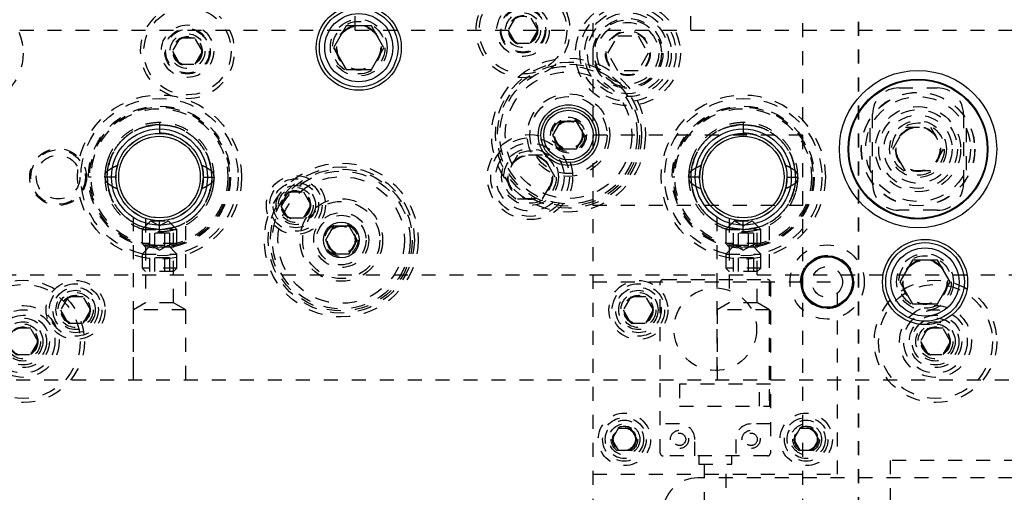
# Model space of a CAD drawing. Header units: inches. Extents: x 1772 to 2706, y -534 to -52.
# Tile 219 of 256: x 1877.28 to 1884.32, y -382.4 to -379.03. Entities that reach past the tile are written whole.
import ezdxf

# ---------------------------------------------------------------- set-up
doc = ezdxf.new("R2010")
doc.units = ezdxf.units.IN
doc.header["$LTSCALE"] = 0.5
doc.header["$MEASUREMENT"] = 0
doc.linetypes.add('HIDDEN', pattern=[0.225, 0.15, -0.075])
doc.linetypes.add('PHANTOM', pattern=[0.25, 0.125, -0.025, 0.025, -0.025, 0.025, -0.025])
doc.layers.add('SID-M-H', color=4, linetype='HIDDEN')
doc.layers.add('SID-M-S', color=105, linetype='Continuous')

msp = doc.modelspace()

# ---------------------------------------------------------------- linework, layer by layer
at = {"color": 7, "linetype": 'PHANTOM', "lineweight": 35}
msp.add_line((1883.27841, -366.04018), (1883.27841, -389.91886), dxfattribs=at)
at = {"layer": 'SID-M-H'}
for p, q in [((1882.87841, -387.35102), (1882.87841, -368.35102)), ((1881.37841, -375.85102), (1881.37841, -387.35102)), ((1879.67841, -379.10102), (1879.67841, -378.92702)), ((1882.07841, -379.10102), (1882.07841, -378.92702)), ((1880.82428, -379.00727), (1880.77015, -379.10102)), ((1880.98666, -379.10102), (1880.93253, -379.00727)), ((1874.87841, -379.10102), (1918.07841, -379.10102)), ((1880.77015, -379.10102), (1880.82428, -379.19477)), ((1880.93253, -379.19477), (1880.98666, -379.10102)), ((1881.48407, -379.26602), (1881.55624, -379.14102)), ((1881.55624, -379.14102), (1881.70058, -379.14102)), ((1881.70058, -379.14102), (1881.77274, -379.26602)), ((1878.42428, -379.15727), (1878.37015, -379.25102)), ((1878.53253, -379.15727), (1878.42428, -379.15727)), ((1878.58666, -379.25102), (1878.53253, -379.15727)), ((1880.82428, -379.19477), (1880.93253, -379.19477)), ((1878.37015, -379.25102), (1878.42428, -379.34477)), ((1878.53253, -379.34477), (1878.58666, -379.25102)), ((1881.55624, -379.39102), (1881.48407, -379.26602)), ((1881.77274, -379.26602), (1881.70058, -379.39102)), ((1878.42428, -379.34477), (1878.53253, -379.34477)), ((1881.70058, -379.39102), (1881.55624, -379.39102)), ((1883.56591, -379.51352), (1883.84091, -379.51352)), ((1883.37841, -380.20102), (1883.37841, -379.70102)), ((1884.02841, -379.70102), (1884.02841, -380.20102)), ((1878.27841, -379.76037), (1878.27841, -379.83837)), ((1882.45341, -379.76037), (1882.45341, -379.83837)), ((1883.35966, -379.80115), (1883.35966, -380.10089)), ((1883.52327, -379.95102), (1883.61334, -379.79502)), ((1883.61334, -379.79502), (1883.79347, -379.79502)), ((1883.79347, -379.79502), (1883.88354, -379.95102)), ((1884.04716, -379.80115), (1884.04716, -380.10089)), ((1882.87841, -379.85102), (1881.37841, -379.85102)), ((1878.02806, -379.96374), (1878.02806, -379.96374)), ((1882.20306, -379.96374), (1882.20306, -379.96374)), ((1883.61334, -380.10702), (1883.52327, -379.95102)), ((1883.88354, -379.95102), (1883.79347, -380.10702)), ((1880.83834, -379.99502), (1880.74827, -380.15102)), ((1881.01847, -379.99502), (1880.83834, -379.99502)), ((1881.10854, -380.15102), (1881.01847, -379.99502)), ((1877.96674, -380.11713), (1877.96502, -380.15937)), ((1877.97914, -380.05763), (1877.96674, -380.11713)), ((1882.14174, -380.11713), (1882.14002, -380.15937)), ((1882.15395, -380.05826), (1882.14174, -380.11713)), ((1883.79347, -380.10702), (1883.61334, -380.10702)), ((1877.78921, -380.15102), (1877.77021, -380.15102)), ((1877.96587, -380.15103), (1877.90345, -380.15103)), ((1878.58458, -380.21841), (1878.59191, -380.15102)), ((1878.59095, -380.15102), (1878.65337, -380.15101)), ((1878.59191, -380.15102), (1878.59141, -380.13343)), ((1878.78661, -380.15102), (1878.78661, -380.15102)), ((1878.84091, -380.15102), (1878.84091, -380.15102)), ((1880.74827, -380.15102), (1880.83834, -380.30702)), ((1881.01847, -380.30702), (1881.10854, -380.15102)), ((1881.96421, -380.15102), (1881.94521, -380.15102)), ((1882.14087, -380.15103), (1882.07845, -380.15103)), ((1882.75958, -380.21841), (1882.76691, -380.15102)), ((1882.76595, -380.15102), (1882.82837, -380.15101)), ((1882.76691, -380.15102), (1882.76641, -380.13343)), ((1882.96161, -380.15102), (1882.96161, -380.15102)), ((1883.01591, -380.15102), (1883.01591, -380.15102)), ((1878.57554, -380.251), (1878.58458, -380.21841)), ((1879.14515, -380.35102), (1879.19928, -380.25727)), ((1879.19928, -380.25727), (1879.30753, -380.25727)), ((1879.30753, -380.25727), (1879.36166, -380.35102)), ((1882.75054, -380.251), (1882.75958, -380.21841)), ((1880.83834, -380.30702), (1881.01847, -380.30702)), ((1879.19928, -380.44477), (1879.14515, -380.35102)), ((1879.36166, -380.35102), (1879.30753, -380.44477)), ((1881.37841, -380.35102), (1882.87841, -380.35102)), ((1883.84091, -380.38852), (1883.56591, -380.38852)), ((1878.09041, -380.43881), (1878.09041, -381.60102)), ((1878.21591, -380.46352), (1878.15341, -380.52602)), ((1878.17791, -380.44721), (1878.17791, -381.05079)), ((1878.21591, -380.46352), (1878.34091, -380.46352)), ((1878.21591, -380.46352), (1878.27841, -380.49961)), ((1878.22401, -380.45977), (1878.22769, -380.46039)), ((1878.22769, -380.46039), (1878.29111, -380.46426)), ((1878.27841, -380.49961), (1878.34091, -380.46352)), ((1878.27841, -380.54167), (1878.27841, -380.46367)), ((1878.40341, -380.52602), (1878.34091, -380.46352)), ((1878.37891, -381.05079), (1878.37891, -380.4473)), ((1878.46641, -381.60102), (1878.46641, -380.43881)), ((1879.30753, -380.44477), (1879.19928, -380.44477)), ((1882.26541, -380.43881), (1882.26541, -381.60102)), ((1882.39091, -380.46352), (1882.32841, -380.52602)), ((1882.35291, -380.44721), (1882.35291, -381.05079)), ((1882.39091, -380.46352), (1882.51591, -380.46352)), ((1882.39091, -380.46352), (1882.45341, -380.49961)), ((1882.39901, -380.45977), (1882.40269, -380.46039)), ((1882.40269, -380.46039), (1882.46611, -380.46426)), ((1882.45341, -380.49961), (1882.51591, -380.46352)), ((1882.45341, -380.54167), (1882.45341, -380.46367)), ((1882.57841, -380.52602), (1882.51591, -380.46352)), ((1882.55391, -381.05079), (1882.55391, -380.4473)), ((1882.64141, -381.60102), (1882.64141, -380.43881)), ((1878.15341, -380.52602), (1878.40341, -380.52602)), ((1878.15341, -380.52602), (1878.15341, -380.62652)), ((1878.40341, -380.62652), (1878.40341, -380.52602)), ((1882.32841, -380.52602), (1882.57841, -380.52602)), ((1882.32841, -380.52602), (1882.32841, -380.62652)), ((1882.57841, -380.62652), (1882.57841, -380.52602)), ((1878.35058, -380.5526), (1878.20624, -380.5526)), ((1878.20624, -380.5526), (1878.20624, -380.65102)), ((1878.24232, -380.5526), (1878.24232, -380.65102)), ((1878.31449, -380.5526), (1878.31449, -380.65102)), ((1878.35058, -380.5526), (1878.35058, -380.65102)), ((1882.52558, -380.5526), (1882.38124, -380.5526)), ((1882.38124, -380.5526), (1882.38124, -380.65102)), ((1882.41732, -380.5526), (1882.41732, -380.65102)), ((1882.48949, -380.5526), (1882.48949, -380.65102)), ((1882.52558, -380.5526), (1882.52558, -380.65102)), ((1878.40341, -380.62652), (1878.15341, -380.62652)), ((1878.15341, -380.62652), (1878.17791, -380.65102)), ((1878.21591, -380.63852), (1878.15341, -380.70102)), ((1878.37891, -380.65102), (1878.17791, -380.65102)), ((1878.21591, -380.63852), (1878.34091, -380.63852)), ((1878.21591, -380.63852), (1878.27841, -380.67461)), ((1878.27841, -380.67461), (1878.34091, -380.63852)), ((1878.40341, -380.70102), (1878.34091, -380.63852)), ((1878.37891, -380.65102), (1878.40341, -380.62652)), ((1882.57841, -380.62652), (1882.32841, -380.62652)), ((1882.32841, -380.62652), (1882.35291, -380.65102)), ((1882.39091, -380.63852), (1882.32841, -380.70102)), ((1882.55391, -380.65102), (1882.35291, -380.65102)), ((1882.39091, -380.63852), (1882.51591, -380.63852)), ((1882.39091, -380.63852), (1882.45341, -380.67461)), ((1882.45341, -380.67461), (1882.51591, -380.63852)), ((1882.57841, -380.70102), (1882.51591, -380.63852)), ((1882.55391, -380.65102), (1882.57841, -380.62652)), ((1878.15341, -380.70102), (1878.40341, -380.70102)), ((1878.15341, -380.70102), (1878.15341, -380.80152)), ((1878.35058, -380.7276), (1878.20624, -380.7276)), ((1878.20624, -380.7276), (1878.20624, -380.82602)), ((1878.24232, -380.7276), (1878.24232, -380.82602)), ((1878.31449, -380.7276), (1878.31449, -380.82602)), ((1878.35058, -380.7276), (1878.35058, -380.82602)), ((1878.40341, -380.80152), (1878.40341, -380.70102)), ((1882.32841, -380.70102), (1882.57841, -380.70102)), ((1882.32841, -380.70102), (1882.32841, -380.80152)), ((1882.52558, -380.7276), (1882.38124, -380.7276)), ((1882.38124, -380.7276), (1882.38124, -380.82602)), ((1882.41732, -380.7276), (1882.41732, -380.82602)), ((1882.48949, -380.7276), (1882.48949, -380.82602)), ((1882.52558, -380.7276), (1882.52558, -380.82602)), ((1882.57841, -380.80152), (1882.57841, -380.70102)), ((1878.40341, -380.80152), (1878.15341, -380.80152)), ((1878.15341, -380.80152), (1878.17791, -380.82602)), ((1878.37891, -380.82602), (1878.17791, -380.82602)), ((1878.37891, -380.82602), (1878.40341, -380.80152)), ((1882.57841, -380.80152), (1882.32841, -380.80152)), ((1882.32841, -380.80152), (1882.35291, -380.82602)), ((1882.55391, -380.82602), (1882.35291, -380.82602)), ((1882.55391, -380.82602), (1882.57841, -380.80152)), ((1875.55341, -380.85102), (1889.25341, -380.85102)), ((1881.37841, -380.90102), (1883.12841, -380.90102)), ((1881.8794, -380.88429), (1882.62743, -380.88429)), ((1883.12841, -382.27602), (1883.12841, -380.90102)), ((1881.85971, -382.12445), (1881.85971, -380.90397)), ((1882.64711, -380.90397), (1882.64711, -382.12445)), ((1877.62428, -381.00727), (1877.57015, -381.10102)), ((1877.73253, -381.00727), (1877.62428, -381.00727)), ((1877.78666, -381.10102), (1877.73253, -381.00727)), ((1881.64928, -381.00727), (1881.59515, -381.10102)), ((1881.75753, -381.00727), (1881.64928, -381.00727)), ((1881.81166, -381.10102), (1881.75753, -381.00727)), ((1877.57015, -381.10102), (1877.62428, -381.19477)), ((1877.73253, -381.19477), (1877.78666, -381.10102)), ((1878.17791, -381.05079), (1878.09091, -381.10102)), ((1878.46591, -381.10102), (1878.09091, -381.10102)), ((1878.09091, -381.10102), (1878.09091, -381.60102)), ((1878.37891, -381.05079), (1878.17791, -381.05079)), ((1878.46591, -381.10102), (1878.37891, -381.05079)), ((1878.46591, -381.60102), (1878.46591, -381.10102)), ((1881.59515, -381.10102), (1881.64928, -381.19477)), ((1881.75753, -381.19477), (1881.81166, -381.10102)), ((1882.35291, -381.05079), (1882.26591, -381.10102)), ((1882.64091, -381.10102), (1882.26591, -381.10102)), ((1882.26591, -381.10102), (1882.26591, -381.60102)), ((1882.55391, -381.05079), (1882.35291, -381.05079)), ((1882.64091, -381.10102), (1882.55391, -381.05079)), ((1882.64091, -381.60102), (1882.64091, -381.10102)), ((1877.35753, -381.23227), (1877.24928, -381.23227)), ((1877.41166, -381.32602), (1877.35753, -381.23227)), ((1877.62428, -381.19477), (1877.73253, -381.19477)), ((1881.64928, -381.19477), (1881.75753, -381.19477)), ((1883.77428, -381.23227), (1883.72015, -381.32602)), ((1883.88253, -381.23227), (1883.77428, -381.23227)), ((1883.93666, -381.32602), (1883.88253, -381.23227)), ((1877.35753, -381.41977), (1877.41166, -381.32602)), ((1883.72015, -381.32602), (1883.77428, -381.41977)), ((1883.88253, -381.41977), (1883.93666, -381.32602)), ((1877.24928, -381.41977), (1877.35753, -381.41977)), ((1883.77428, -381.41977), (1883.88253, -381.41977)), ((1874.45341, -381.60102), (1884.45341, -381.60102)), ((1882.64711, -381.63232), (1881.99751, -381.63232)), ((1881.99751, -381.63232), (1881.99751, -381.7898)), ((1882.56837, -381.7898), (1882.56837, -381.63232)), ((1882.63924, -381.67169), (1882.63924, -381.75043)), ((1882.64318, -381.67169), (1882.63924, -381.67169)), ((1882.64318, -381.7898), (1882.64318, -381.63232)), ((1881.99751, -381.7898), (1882.64711, -381.7898)), ((1882.63924, -381.75043), (1882.64318, -381.75043)), ((1881.5583, -381.9479), (1881.5132, -382.02602)), ((1881.64851, -381.9479), (1881.5583, -381.9479)), ((1881.69362, -382.02602), (1881.64851, -381.9479)), ((1881.99751, -381.91579), (1881.85971, -381.91579)), ((1882.64711, -381.91579), (1882.50932, -381.91579)), ((1882.8583, -381.9479), (1882.8132, -382.02602)), ((1882.94851, -381.9479), (1882.8583, -381.9479)), ((1882.99362, -382.02602), (1882.94851, -381.9479)), ((1881.5132, -382.02602), (1881.5583, -382.10415)), ((1881.64851, -382.10415), (1881.69362, -382.02602)), ((1882.10774, -382.14413), (1882.10774, -382.02602)), ((1882.39908, -382.02602), (1882.39908, -382.14413)), ((1882.8132, -382.02602), (1882.8583, -382.10415)), ((1882.94851, -382.10415), (1882.99362, -382.02602)), ((1881.5583, -382.10415), (1881.64851, -382.10415)), ((1882.62743, -382.14413), (1881.8794, -382.14413)), ((1882.1353, -382.14413), (1882.1353, -382.20319)), ((1882.37152, -382.20319), (1882.37152, -382.14413)), ((1882.8583, -382.10415), (1882.94851, -382.10415)), ((1882.1353, -382.20319), (1882.37152, -382.20319)), ((1882.17467, -382.20319), (1882.17467, -382.9721)), ((1882.33215, -382.9721), (1882.33215, -382.20319)), ((1885.4186, -382.17602), (1883.50341, -382.17602)), ((1883.50341, -382.17602), (1883.50341, -383.30102)), ((1881.37841, -382.27602), (1883.12841, -382.27602)), ((1907.17841, -382.30102), (1882.12841, -382.30102))]:
    msp.add_line(p, q, dxfattribs=at)
for centre, radius in [((1880.87841, -379.10102), 0.3125), ((1876.92841, -379.26602), 0.375), ((1880.87841, -379.10102), 0.1875), ((1881.62841, -379.26602), 0.375), ((1881.62841, -379.26602), 0.34375), ((1878.47841, -379.25102), 0.3125), ((1880.87841, -379.10102), 0.1625), ((1880.87841, -379.10102), 0.15625), ((1880.87841, -379.10102), 0.125), ((1880.87841, -379.10102), 0.10497), ((1880.87841, -379.10102), 0.1047), ((1880.87841, -379.10102), 0.10418), ((1881.62841, -379.26602), 0.31), ((1881.62841, -379.26602), 0.28906), ((1878.47841, -379.25102), 0.1875), ((1879.70341, -379.22602), 0.203), ((1879.70341, -379.22602), 0.1875), ((1879.70341, -379.22602), 0.16072), ((1879.70341, -379.22602), 0.16045), ((1879.70341, -379.22602), 0.15993), ((1879.70341, -379.22602), 0.15625), ((1880.87841, -379.10102), 0.1005), ((1881.62841, -379.26602), 0.25), ((1881.62841, -379.26602), 0.24), ((1881.62841, -379.26602), 0.22), ((1878.47841, -379.25102), 0.1625), ((1878.47841, -379.25102), 0.15625), ((1878.47841, -379.25102), 0.125), ((1881.62841, -379.26602), 0.16), ((1881.62841, -379.26602), 0.155), ((1878.47841, -379.25102), 0.10497), ((1878.47841, -379.25102), 0.1047), ((1878.47841, -379.25102), 0.10418), ((1878.47841, -379.25102), 0.1005), ((1881.20341, -379.85102), 0.55), ((1881.20341, -379.85102), 0.5225), ((1881.20341, -379.85102), 0.5075), ((1881.20341, -379.85102), 0.49213), ((1881.20341, -379.85102), 0.45276), ((1878.27841, -380.15102), 0.5875), ((1881.20341, -379.85102), 0.29528), ((1882.45341, -380.15102), 0.5875), ((1883.70341, -379.95102), 0.40625), ((1883.70341, -379.95102), 0.405), ((1878.27841, -380.15102), 0.5625), ((1881.20341, -379.85102), 0.27559), ((1882.45341, -380.15102), 0.5625), ((1883.70341, -379.95102), 0.375), ((1878.27841, -380.15102), 0.5082), ((1878.27841, -380.15102), 0.5), ((1878.27841, -380.15102), 0.4892), ((1882.45341, -380.15102), 0.5082), ((1882.45341, -380.15102), 0.5), ((1882.45341, -380.15102), 0.4892), ((1883.70341, -379.95102), 0.3045), ((1883.70341, -379.95102), 0.28125), ((1881.20341, -379.85102), 0.12795), ((1881.20341, -379.85102), 0.11811), ((1881.20341, -379.85102), 0.10289), ((1881.20341, -379.85102), 0.10262), ((1881.20341, -379.85102), 0.1021), ((1881.20341, -379.85102), 0.09843), ((1883.70341, -379.95102), 0.24375), ((1883.70341, -379.95102), 0.203), ((1883.70341, -379.95102), 0.1875), ((1883.70341, -379.95102), 0.16072), ((1883.70341, -379.95102), 0.16045), ((1883.70341, -379.95102), 0.15993), ((1883.70341, -379.95102), 0.15625), ((1878.27841, -380.15102), 0.29167), ((1880.92841, -380.15102), 0.3045), ((1880.92841, -380.15102), 0.28125), ((1880.92841, -380.15102), 0.24375), ((1882.45341, -380.15102), 0.29167), ((1877.55341, -380.15102), 0.20312), ((1877.55341, -380.15102), 0.195), ((1880.92841, -380.15102), 0.203), ((1880.92841, -380.15102), 0.1875), ((1877.55341, -380.15102), 0.15625), ((1879.57841, -380.60102), 0.55), ((1880.92841, -380.15102), 0.16072), ((1880.92841, -380.15102), 0.16045), ((1880.92841, -380.15102), 0.15993), ((1880.92841, -380.15102), 0.15625), ((1879.57841, -380.60102), 0.5225), ((1879.57841, -380.60102), 0.5075), ((1879.57841, -380.60102), 0.49213), ((1879.25341, -380.35102), 0.211), ((1879.25341, -380.35102), 0.1875), ((1879.25341, -380.35102), 0.1625), ((1879.57841, -380.60102), 0.45276), ((1879.25341, -380.35102), 0.1405), ((1879.25341, -380.35102), 0.125), ((1879.25341, -380.35102), 0.10497), ((1879.25341, -380.35102), 0.1047), ((1879.25341, -380.35102), 0.10418), ((1879.25341, -380.35102), 0.1005), ((1879.57841, -380.60102), 0.29528), ((1879.57841, -380.60102), 0.27559), ((1879.57841, -380.60102), 0.19685), ((1879.57841, -380.60102), 0.17717), ((1879.57841, -380.60102), 0.11811), ((1879.57841, -380.60102), 0.10289), ((1879.57841, -380.60102), 0.10262), ((1879.57841, -380.60102), 0.1021), ((1879.57841, -380.60102), 0.09843), ((1883.05341, -380.90102), 0.26565), ((1883.05341, -380.90102), 0.19), ((1883.75341, -380.90102), 0.203), ((1883.75341, -380.90102), 0.1875), ((1883.75341, -380.90102), 0.16072), ((1883.75341, -380.90102), 0.16045), ((1883.75341, -380.90102), 0.15993), ((1883.75341, -380.90102), 0.15625), ((1883.05341, -380.90102), 0.1095), ((1877.30341, -381.32602), 0.4375), ((1877.67841, -381.10102), 0.211), ((1881.70341, -381.10102), 0.211), ((1883.82841, -381.32602), 0.4375), ((1877.30341, -381.32602), 0.4075), ((1877.67841, -381.10102), 0.1875), ((1877.67841, -381.10102), 0.1625), ((1877.67841, -381.10102), 0.1405), ((1881.70341, -381.10102), 0.1875), ((1881.70341, -381.10102), 0.1625), ((1881.70341, -381.10102), 0.1405), ((1882.25341, -381.23862), 0.29528), ((1883.82841, -381.32602), 0.4075), ((1877.67841, -381.10102), 0.125), ((1877.67841, -381.10102), 0.10497), ((1877.67841, -381.10102), 0.1047), ((1877.67841, -381.10102), 0.10418), ((1877.67841, -381.10102), 0.1005), ((1881.70341, -381.10102), 0.125), ((1881.70341, -381.10102), 0.10497), ((1881.70341, -381.10102), 0.1047), ((1881.70341, -381.10102), 0.10418), ((1881.70341, -381.10102), 0.1005), ((1877.30341, -381.32602), 0.25687), ((1877.30341, -381.32602), 0.22687), ((1883.82841, -381.32602), 0.25687), ((1883.82841, -381.32602), 0.22687), ((1877.30341, -381.32602), 0.1875), ((1877.30341, -381.32602), 0.16781), ((1883.82841, -381.32602), 0.1875), ((1883.82841, -381.32602), 0.16781), ((1877.30341, -381.32602), 0.1405), ((1877.30341, -381.32602), 0.125), ((1877.30341, -381.32602), 0.10497), ((1877.30341, -381.32602), 0.1047), ((1877.30341, -381.32602), 0.10418), ((1877.30341, -381.32602), 0.1005), ((1883.82841, -381.32602), 0.1405), ((1883.82841, -381.32602), 0.125), ((1883.82841, -381.32602), 0.10497), ((1883.82841, -381.32602), 0.1047), ((1883.82841, -381.32602), 0.10418), ((1883.82841, -381.32602), 0.1005), ((1881.60341, -382.02602), 0.1875), ((1881.60341, -382.02602), 0.156), ((1882.90341, -382.02602), 0.1875), ((1882.90341, -382.02602), 0.156), ((1881.60341, -382.02602), 0.137), ((1881.60341, -382.02602), 0.1105), ((1881.60341, -382.02602), 0.095), ((1881.60341, -382.02602), 0.08397), ((1881.60341, -382.02602), 0.0837), ((1881.60341, -382.02602), 0.08318), ((1881.60341, -382.02602), 0.0795), ((1882.90341, -382.02602), 0.137), ((1882.90341, -382.02602), 0.1105), ((1882.90341, -382.02602), 0.095), ((1882.90341, -382.02602), 0.08397), ((1882.90341, -382.02602), 0.0837), ((1882.90341, -382.02602), 0.08318), ((1882.90341, -382.02602), 0.0795), ((1881.99751, -382.02602), 0.06496), ((1881.99751, -382.02602), 0.0445), ((1882.50932, -382.02602), 0.06496), ((1882.50931, -382.02602), 0.0445)]:
    msp.add_circle(centre, radius, dxfattribs=at)
for centre, radius, start, end in [((1880.87841, -379.10102), 0.3375, 127.834559, 52.165441), ((1878.47841, -379.25102), 0.3375, 132.205446, 47.794554), ((1883.56591, -379.70102), 0.1875, 90, 180), ((1883.84091, -379.70102), 0.1875, 0, 90), ((1878.27841, -380.15102), 0.3135, 71.370003, 90.58679), ((1882.45341, -380.15102), 0.3135, 71.370003, 90.492341), ((1883.56591, -380.20102), 0.1875, 180, 270), ((1883.84091, -380.20102), 0.1875, 270, 0), ((1881.8794, -380.90397), 0.01969, 90, 180), ((1882.62743, -380.90397), 0.01969, 0, 90), ((1881.99751, -382.02602), 0.11024, 0, 90), ((1882.50932, -382.02602), 0.11024, 90, 180), ((1881.8794, -382.12445), 0.01969, 180, 270), ((1882.62743, -382.12445), 0.01969, 270, 0), ((1882.12841, -382.55102), 0.25, 90, 270)]:
    msp.add_arc(centre, radius, start, end, dxfattribs=at)
for points, knots in [([(1878.27841, -379.76037), (1878.24479, -379.76294), (1878.18064, -379.76784), (1878.09477, -379.80282), (1878.02634, -379.8492), (1877.97513, -379.90194), (1877.93892, -379.95487), (1877.91523, -380.00429), (1877.90044, -380.04917), (1877.89156, -380.09391), (1877.88711, -380.12767), (1877.88832, -380.14765), (1877.88852, -380.1509)], [0, 0, 0, 0, 0.1642843, 0.3135734, 0.4477904, 0.5670794, 0.671348, 0.760539, 0.8346981, 0.9020185, 0.9840237, 1, 1, 1, 1]), ([(1878.66828, -380.15076), (1878.66789, -380.13416), (1878.66695, -380.09434), (1878.65188, -380.02936), (1878.62048, -379.95618), (1878.56793, -379.88343), (1878.49246, -379.81897), (1878.39332, -379.77065), (1878.31779, -379.7639), (1878.27841, -379.76037)], [0, 0, 0, 0, 0.0812569, 0.1949579, 0.3243989, 0.4696984, 0.6307018, 0.8074564, 1, 1, 1, 1]), ([(1882.45341, -379.76037), (1882.41979, -379.76294), (1882.35564, -379.76784), (1882.26977, -379.80282), (1882.20134, -379.8492), (1882.15013, -379.90194), (1882.11392, -379.95487), (1882.09023, -380.00429), (1882.07544, -380.04917), (1882.06656, -380.09391), (1882.06211, -380.12767), (1882.06332, -380.14765), (1882.06352, -380.1509)], [0, 0, 0, 0, 0.1642843, 0.3135734, 0.4477904, 0.5670794, 0.671348, 0.760539, 0.8346981, 0.9020185, 0.9840237, 1, 1, 1, 1]), ([(1882.84328, -380.15076), (1882.84289, -380.13416), (1882.84195, -380.09434), (1882.82688, -380.02936), (1882.79548, -379.95618), (1882.74293, -379.88343), (1882.66746, -379.81897), (1882.56832, -379.77065), (1882.49279, -379.7639), (1882.45341, -379.76037)], [0, 0, 0, 0, 0.0812569, 0.1949579, 0.3243989, 0.4696984, 0.6307018, 0.8074564, 1, 1, 1, 1]), ([(1878.27841, -379.77593), (1878.24177, -379.77913), (1878.16851, -379.78552), (1878.06767, -379.83442), (1877.98101, -379.91289), (1877.91633, -380.02141), (1877.90774, -380.10782), (1877.90345, -380.15103)], [0, 0, 0, 0, 0.1867859, 0.3735113, 0.5602438, 0.7800974, 1, 1, 1, 1]), ([(1877.90345, -380.15101), (1877.90654, -380.11439), (1877.91272, -380.04111), (1877.96207, -379.9405), (1878.04002, -379.85336), (1878.14884, -379.78899), (1878.23522, -379.78028), (1878.27841, -379.77593)], [0, 0, 0, 0, 0.1866588, 0.3734284, 0.5601675, 0.7800825, 1, 1, 1, 1]), ([(1877.90593, -380.10737), (1877.91256, -380.07403), (1877.92584, -380.00731), (1877.97874, -379.91838), (1878.05585, -379.8425), (1878.15845, -379.78711), (1878.23842, -379.77966), (1878.27841, -379.77593)], [0, 0, 0, 0, 0.1866411, 0.3734192, 0.5601372, 0.7800682, 1, 1, 1, 1]), ([(1878.27841, -379.77593), (1878.24449, -379.77868), (1878.17667, -379.78417), (1878.08209, -379.82617), (1877.99809, -379.89428), (1877.93088, -379.9895), (1877.91431, -380.06808), (1877.90602, -380.10737)], [0, 0, 0, 0, 0.1867762, 0.3735154, 0.5602057, 0.7801315, 1, 1, 1, 1]), ([(1878.27841, -379.77593), (1878.31232, -379.77868), (1878.38015, -379.78417), (1878.47472, -379.82617), (1878.55873, -379.89428), (1878.62593, -379.9895), (1878.64251, -380.06808), (1878.65079, -380.10737)], [0, 0, 0, 0, 0.1867762, 0.3735154, 0.5602057, 0.7801315, 1, 1, 1, 1]), ([(1878.27841, -379.77593), (1878.31504, -379.77913), (1878.3883, -379.78552), (1878.48914, -379.83442), (1878.57581, -379.91289), (1878.64049, -380.02141), (1878.64907, -380.10782), (1878.65337, -380.15103)], [0, 0, 0, 0, 0.1867859, 0.3735113, 0.5602438, 0.7800974, 1, 1, 1, 1]), ([(1878.65337, -380.15101), (1878.65028, -380.11439), (1878.6441, -380.04111), (1878.59475, -379.9405), (1878.51679, -379.85336), (1878.40798, -379.78899), (1878.3216, -379.78028), (1878.27841, -379.77593)], [0, 0, 0, 0, 0.1866588, 0.3734284, 0.5601675, 0.7800825, 1, 1, 1, 1]), ([(1878.65089, -380.10737), (1878.64425, -380.07403), (1878.63097, -380.00731), (1878.57808, -379.91838), (1878.50096, -379.8425), (1878.39836, -379.78711), (1878.31839, -379.77966), (1878.27841, -379.77593)], [0, 0, 0, 0, 0.1866411, 0.3734192, 0.5601372, 0.7800682, 1, 1, 1, 1]), ([(1882.45341, -379.77593), (1882.41677, -379.77913), (1882.34351, -379.78552), (1882.24267, -379.83442), (1882.15601, -379.91289), (1882.09133, -380.02141), (1882.08274, -380.10782), (1882.07845, -380.15103)], [0, 0, 0, 0, 0.1867859, 0.3735113, 0.5602438, 0.7800974, 1, 1, 1, 1]), ([(1882.07845, -380.15101), (1882.08154, -380.11439), (1882.08772, -380.04111), (1882.13707, -379.9405), (1882.21502, -379.85336), (1882.32384, -379.78899), (1882.41022, -379.78028), (1882.45341, -379.77593)], [0, 0, 0, 0, 0.1866588, 0.3734284, 0.5601675, 0.7800825, 1, 1, 1, 1]), ([(1882.08093, -380.10737), (1882.08756, -380.07403), (1882.10084, -380.00731), (1882.15374, -379.91838), (1882.23085, -379.8425), (1882.33345, -379.78711), (1882.41342, -379.77966), (1882.45341, -379.77593)], [0, 0, 0, 0, 0.1866411, 0.3734192, 0.5601372, 0.7800682, 1, 1, 1, 1]), ([(1882.45341, -379.77593), (1882.41949, -379.77868), (1882.35167, -379.78417), (1882.25709, -379.82617), (1882.17309, -379.89428), (1882.10588, -379.9895), (1882.08931, -380.06808), (1882.08102, -380.10737)], [0, 0, 0, 0, 0.1867762, 0.3735154, 0.5602057, 0.7801315, 1, 1, 1, 1]), ([(1882.45341, -379.77593), (1882.48732, -379.77868), (1882.55515, -379.78417), (1882.64972, -379.82617), (1882.73373, -379.89428), (1882.80093, -379.9895), (1882.81751, -380.06808), (1882.82579, -380.10737)], [0, 0, 0, 0, 0.1867762, 0.3735154, 0.5602057, 0.7801315, 1, 1, 1, 1]), ([(1882.45341, -379.77593), (1882.49004, -379.77913), (1882.5633, -379.78552), (1882.66414, -379.83442), (1882.75081, -379.91289), (1882.81549, -380.02141), (1882.82407, -380.10782), (1882.82837, -380.15103)], [0, 0, 0, 0, 0.1867859, 0.3735113, 0.5602438, 0.7800974, 1, 1, 1, 1]), ([(1882.82837, -380.15101), (1882.82528, -380.11439), (1882.8191, -380.04111), (1882.76975, -379.9405), (1882.69179, -379.85336), (1882.58298, -379.78899), (1882.4966, -379.78028), (1882.45341, -379.77593)], [0, 0, 0, 0, 0.1866588, 0.3734284, 0.5601675, 0.7800825, 1, 1, 1, 1]), ([(1882.82589, -380.10737), (1882.81925, -380.07403), (1882.80597, -380.00731), (1882.75308, -379.91838), (1882.67596, -379.8425), (1882.57336, -379.78711), (1882.49339, -379.77966), (1882.45341, -379.77593)], [0, 0, 0, 0, 0.1866411, 0.3734192, 0.5601372, 0.7800682, 1, 1, 1, 1]), ([(1877.90335, -380.0434), (1877.90251, -380.04586), (1877.89724, -380.06132), (1877.89177, -380.09402), (1877.88705, -380.12766), (1877.88831, -380.14764), (1877.88851, -380.1509)], [0, 0, 0, 0, 0.0713569, 0.449441, 0.910068, 1, 1, 1, 1]), ([(1882.07835, -380.0434), (1882.07751, -380.04586), (1882.07224, -380.06132), (1882.06677, -380.09402), (1882.06205, -380.12766), (1882.06331, -380.14764), (1882.06351, -380.1509)], [0, 0, 0, 0, 0.0713569, 0.449441, 0.910068, 1, 1, 1, 1]), ([(1877.88776, -380.15102), (1877.8885, -380.14167), (1877.88983, -380.12501), (1877.90098, -380.11275), (1877.90587, -380.10736)], [0, 0, 0, 0, 0.5612126, 1, 1, 1, 1]), ([(1877.90587, -380.10736), (1877.91854, -380.09861), (1877.94117, -380.08297), (1877.96627, -380.07175), (1877.97731, -380.06681)], [0, 0, 0, 0, 0.559993, 1, 1, 1, 1]), ([(1878.65095, -380.10736), (1878.63828, -380.09861), (1878.61565, -380.08297), (1878.59055, -380.07175), (1878.5795, -380.06681)], [0, 0, 0, 0, 0.559993, 1, 1, 1, 1]), ([(1878.66906, -380.15102), (1878.66831, -380.14167), (1878.66698, -380.12501), (1878.65584, -380.11275), (1878.65095, -380.10736)], [0, 0, 0, 0, 0.5612126, 1, 1, 1, 1]), ([(1882.06276, -380.15102), (1882.0635, -380.14167), (1882.06483, -380.12501), (1882.07598, -380.11275), (1882.08087, -380.10736)], [0, 0, 0, 0, 0.5612126, 1, 1, 1, 1]), ([(1882.08087, -380.10736), (1882.09354, -380.09861), (1882.11617, -380.08297), (1882.14127, -380.07175), (1882.15231, -380.06681)], [0, 0, 0, 0, 0.559993, 1, 1, 1, 1]), ([(1882.82595, -380.10736), (1882.81328, -380.09861), (1882.79065, -380.08297), (1882.76555, -380.07175), (1882.7545, -380.06681)], [0, 0, 0, 0, 0.559993, 1, 1, 1, 1]), ([(1882.84406, -380.15102), (1882.84331, -380.14167), (1882.84198, -380.12501), (1882.83084, -380.11275), (1882.82595, -380.10736)], [0, 0, 0, 0, 0.5612126, 1, 1, 1, 1]), ([(1877.88776, -380.15102), (1877.8885, -380.16037), (1877.88983, -380.17703), (1877.90098, -380.1893), (1877.90587, -380.19468)], [0, 0, 0, 0, 0.5612126, 1, 1, 1, 1]), ([(1877.90345, -380.15101), (1877.90097, -380.15101), (1877.89602, -380.15101), (1877.88971, -380.15101), (1877.88858, -380.15101), (1877.88789, -380.15101)], [0, 0, 0, 0, 0.2808789, 0.5625042, 1, 1, 1, 1]), ([(1877.88853, -380.15129), (1877.88893, -380.16788), (1877.88987, -380.20771), (1877.90493, -380.27269), (1877.93633, -380.34586), (1877.98888, -380.41862), (1878.06435, -380.48307), (1878.1635, -380.53139), (1878.23903, -380.53815), (1878.27841, -380.54167)], [0, 0, 0, 0, 0.0812569, 0.1949579, 0.3243989, 0.4696984, 0.6307018, 0.8074564, 1, 1, 1, 1]), ([(1878.27841, -380.52611), (1878.24177, -380.52292), (1878.16851, -380.51652), (1878.06767, -380.46763), (1877.98101, -380.38915), (1877.91633, -380.28063), (1877.90774, -380.19422), (1877.90345, -380.15101)], [0, 0, 0, 0, 0.1867859, 0.3735113, 0.5602438, 0.7800974, 1, 1, 1, 1]), ([(1877.90345, -380.15103), (1877.90654, -380.18766), (1877.91272, -380.26093), (1877.96207, -380.36154), (1878.04002, -380.44868), (1878.14884, -380.51306), (1878.23522, -380.52176), (1878.27841, -380.52611)], [0, 0, 0, 0, 0.1866588, 0.3734284, 0.5601675, 0.7800825, 1, 1, 1, 1]), ([(1877.90587, -380.19468), (1877.91854, -380.20344), (1877.94117, -380.21908), (1877.96627, -380.23029), (1877.97731, -380.23523)], [0, 0, 0, 0, 0.559993, 1, 1, 1, 1]), ([(1877.90593, -380.19467), (1877.91256, -380.22802), (1877.92584, -380.29473), (1877.97874, -380.38366), (1878.05585, -380.45955), (1878.15845, -380.51493), (1878.23842, -380.52239), (1878.27841, -380.52611)], [0, 0, 0, 0, 0.1866411, 0.3734192, 0.5601372, 0.7800682, 1, 1, 1, 1]), ([(1878.27841, -380.52611), (1878.24449, -380.52337), (1878.17667, -380.51788), (1878.08209, -380.47587), (1877.99809, -380.40776), (1877.93088, -380.31255), (1877.91431, -380.23396), (1877.90602, -380.19467)], [0, 0, 0, 0, 0.1867762, 0.3735154, 0.5602057, 0.7801315, 1, 1, 1, 1]), ([(1878.27841, -380.52611), (1878.31504, -380.52292), (1878.3883, -380.51652), (1878.48914, -380.46763), (1878.57581, -380.38915), (1878.64049, -380.28063), (1878.64907, -380.19422), (1878.65337, -380.15101)], [0, 0, 0, 0, 0.1867859, 0.3735113, 0.5602438, 0.7800974, 1, 1, 1, 1]), ([(1878.65337, -380.15103), (1878.65028, -380.18766), (1878.6441, -380.26093), (1878.59475, -380.36154), (1878.51679, -380.44868), (1878.40798, -380.51306), (1878.3216, -380.52176), (1878.27841, -380.52611)], [0, 0, 0, 0, 0.1866588, 0.3734284, 0.5601675, 0.7800825, 1, 1, 1, 1]), ([(1878.27841, -380.54167), (1878.31202, -380.5391), (1878.37618, -380.5342), (1878.46204, -380.49922), (1878.53048, -380.45285), (1878.58168, -380.4001), (1878.61789, -380.34717), (1878.64158, -380.29775), (1878.65637, -380.25288), (1878.66525, -380.20813), (1878.6697, -380.17438), (1878.66849, -380.1544), (1878.6683, -380.15114)], [0, 0, 0, 0, 0.1642843, 0.3135734, 0.4477904, 0.5670794, 0.671348, 0.760539, 0.8346981, 0.9020185, 0.9840237, 1, 1, 1, 1]), ([(1878.65089, -380.19467), (1878.64425, -380.22802), (1878.63097, -380.29473), (1878.57808, -380.38366), (1878.50096, -380.45955), (1878.39836, -380.51493), (1878.31839, -380.52239), (1878.27841, -380.52611)], [0, 0, 0, 0, 0.1866411, 0.3734192, 0.5601372, 0.7800682, 1, 1, 1, 1]), ([(1878.27841, -380.52611), (1878.31232, -380.52337), (1878.38015, -380.51788), (1878.47472, -380.47587), (1878.55873, -380.40776), (1878.62593, -380.31255), (1878.64251, -380.23396), (1878.65079, -380.19467)], [0, 0, 0, 0, 0.1867762, 0.3735154, 0.5602057, 0.7801315, 1, 1, 1, 1]), ([(1878.65095, -380.19468), (1878.63828, -380.20344), (1878.61565, -380.21908), (1878.59055, -380.23029), (1878.5795, -380.23523)], [0, 0, 0, 0, 0.559993, 1, 1, 1, 1]), ([(1878.66906, -380.15102), (1878.66831, -380.16037), (1878.66698, -380.17703), (1878.65584, -380.1893), (1878.65095, -380.19468)], [0, 0, 0, 0, 0.5612126, 1, 1, 1, 1]), ([(1878.65337, -380.15103), (1878.65584, -380.15103), (1878.6608, -380.15103), (1878.6671, -380.15103), (1878.66823, -380.15103), (1878.66892, -380.15103)], [0, 0, 0, 0, 0.2808789, 0.5625042, 1, 1, 1, 1]), ([(1878.65347, -380.25864), (1878.6543, -380.25619), (1878.65957, -380.24072), (1878.66504, -380.20802), (1878.66977, -380.17438), (1878.66851, -380.1544), (1878.6683, -380.15114)], [0, 0, 0, 0, 0.0713569, 0.449441, 0.910068, 1, 1, 1, 1]), ([(1882.06276, -380.15102), (1882.0635, -380.16037), (1882.06483, -380.17703), (1882.07598, -380.1893), (1882.08087, -380.19468)], [0, 0, 0, 0, 0.5612126, 1, 1, 1, 1]), ([(1882.07845, -380.15101), (1882.07597, -380.15101), (1882.07102, -380.15101), (1882.06471, -380.15101), (1882.06358, -380.15101), (1882.06289, -380.15101)], [0, 0, 0, 0, 0.2808789, 0.5625042, 1, 1, 1, 1]), ([(1882.06353, -380.15129), (1882.06393, -380.16788), (1882.06487, -380.20771), (1882.07993, -380.27269), (1882.11133, -380.34586), (1882.16388, -380.41862), (1882.23935, -380.48307), (1882.3385, -380.53139), (1882.41403, -380.53815), (1882.45341, -380.54167)], [0, 0, 0, 0, 0.0812569, 0.1949579, 0.3243989, 0.4696984, 0.6307018, 0.8074564, 1, 1, 1, 1]), ([(1882.45341, -380.52611), (1882.41677, -380.52292), (1882.34351, -380.51652), (1882.24267, -380.46763), (1882.15601, -380.38915), (1882.09133, -380.28063), (1882.08274, -380.19422), (1882.07845, -380.15101)], [0, 0, 0, 0, 0.1867859, 0.3735113, 0.5602438, 0.7800974, 1, 1, 1, 1]), ([(1882.07845, -380.15103), (1882.08154, -380.18766), (1882.08772, -380.26093), (1882.13707, -380.36154), (1882.21502, -380.44868), (1882.32384, -380.51306), (1882.41022, -380.52176), (1882.45341, -380.52611)], [0, 0, 0, 0, 0.1866588, 0.3734284, 0.5601675, 0.7800825, 1, 1, 1, 1]), ([(1882.08087, -380.19468), (1882.09354, -380.20344), (1882.11617, -380.21908), (1882.14127, -380.23029), (1882.15231, -380.23523)], [0, 0, 0, 0, 0.559993, 1, 1, 1, 1]), ([(1882.08093, -380.19467), (1882.08756, -380.22802), (1882.10084, -380.29473), (1882.15374, -380.38366), (1882.23085, -380.45955), (1882.33345, -380.51493), (1882.41342, -380.52239), (1882.45341, -380.52611)], [0, 0, 0, 0, 0.1866411, 0.3734192, 0.5601372, 0.7800682, 1, 1, 1, 1]), ([(1882.45341, -380.52611), (1882.41949, -380.52337), (1882.35167, -380.51788), (1882.25709, -380.47587), (1882.17309, -380.40776), (1882.10588, -380.31255), (1882.08931, -380.23396), (1882.08102, -380.19467)], [0, 0, 0, 0, 0.1867762, 0.3735154, 0.5602057, 0.7801315, 1, 1, 1, 1]), ([(1882.45341, -380.52611), (1882.49004, -380.52292), (1882.5633, -380.51652), (1882.66414, -380.46763), (1882.75081, -380.38915), (1882.81549, -380.28063), (1882.82407, -380.19422), (1882.82837, -380.15101)], [0, 0, 0, 0, 0.1867859, 0.3735113, 0.5602438, 0.7800974, 1, 1, 1, 1]), ([(1882.82837, -380.15103), (1882.82528, -380.18766), (1882.8191, -380.26093), (1882.76975, -380.36154), (1882.69179, -380.44868), (1882.58298, -380.51306), (1882.4966, -380.52176), (1882.45341, -380.52611)], [0, 0, 0, 0, 0.1866588, 0.3734284, 0.5601675, 0.7800825, 1, 1, 1, 1]), ([(1882.45341, -380.54167), (1882.48702, -380.5391), (1882.55118, -380.5342), (1882.63704, -380.49922), (1882.70548, -380.45285), (1882.75668, -380.4001), (1882.79289, -380.34717), (1882.81658, -380.29775), (1882.83137, -380.25288), (1882.84025, -380.20813), (1882.8447, -380.17438), (1882.84349, -380.1544), (1882.8433, -380.15114)], [0, 0, 0, 0, 0.16428431, 0.31357341, 0.44779043, 0.56707943, 0.67134801, 0.76053896, 0.83469807, 0.90201851, 0.98402371, 1, 1, 1, 1]), ([(1882.82589, -380.19467), (1882.81925, -380.22802), (1882.80597, -380.29473), (1882.75308, -380.38366), (1882.67596, -380.45955), (1882.57336, -380.51493), (1882.49339, -380.52239), (1882.45341, -380.52611)], [0, 0, 0, 0, 0.1866411, 0.3734192, 0.5601372, 0.7800682, 1, 1, 1, 1]), ([(1882.45341, -380.52611), (1882.48732, -380.52337), (1882.55515, -380.51788), (1882.64972, -380.47587), (1882.73373, -380.40776), (1882.80093, -380.31255), (1882.81751, -380.23396), (1882.82579, -380.19467)], [0, 0, 0, 0, 0.1867762, 0.3735154, 0.5602057, 0.7801315, 1, 1, 1, 1]), ([(1882.82595, -380.19468), (1882.81328, -380.20344), (1882.79065, -380.21908), (1882.76555, -380.23029), (1882.7545, -380.23523)], [0, 0, 0, 0, 0.55999298, 1, 1, 1, 1]), ([(1882.84406, -380.15102), (1882.84331, -380.16037), (1882.84198, -380.17703), (1882.83084, -380.1893), (1882.82595, -380.19468)], [0, 0, 0, 0, 0.5612126, 1, 1, 1, 1]), ([(1882.82837, -380.15103), (1882.83084, -380.15103), (1882.8358, -380.15103), (1882.8421, -380.15103), (1882.84323, -380.15103), (1882.84392, -380.15103)], [0, 0, 0, 0, 0.2808789, 0.5625042, 1, 1, 1, 1]), ([(1882.82847, -380.25864), (1882.8293, -380.25619), (1882.83457, -380.24072), (1882.84004, -380.20802), (1882.84477, -380.17438), (1882.84351, -380.1544), (1882.8433, -380.15114)], [0, 0, 0, 0, 0.0713569, 0.449441, 0.910068, 1, 1, 1, 1])]:
    msp.add_open_spline(points, degree=3, knots=knots, dxfattribs=at)
at = {"layer": 'SID-M-S'}
for p, q in [((1879.61334, -379.07002), (1879.52327, -379.22602)), ((1879.79347, -379.07002), (1879.61334, -379.07002)), ((1879.88354, -379.22602), (1879.79347, -379.07002)), ((1879.52327, -379.22602), (1879.61334, -379.38202)), ((1879.79347, -379.38202), (1879.88354, -379.22602)), ((1879.61334, -379.38202), (1879.79347, -379.38202)), ((1881.14658, -379.7526), (1881.08976, -379.85102)), ((1881.26023, -379.7526), (1881.14658, -379.7526)), ((1881.31706, -379.85102), (1881.26023, -379.7526)), ((1881.08976, -379.85102), (1881.14658, -379.94945)), ((1881.26023, -379.94945), (1881.31706, -379.85102)), ((1881.14658, -379.94945), (1881.26023, -379.94945)), ((1879.52158, -380.5026), (1879.46476, -380.60102)), ((1879.63523, -380.5026), (1879.52158, -380.5026)), ((1879.69206, -380.60102), (1879.63523, -380.5026)), ((1879.46476, -380.60102), (1879.52158, -380.69945)), ((1879.63523, -380.69945), (1879.69206, -380.60102)), ((1879.52158, -380.69945), (1879.63523, -380.69945)), ((1883.66334, -380.74502), (1883.57327, -380.90102)), ((1883.84347, -380.74502), (1883.66334, -380.74502)), ((1883.93354, -380.90102), (1883.84347, -380.74502)), ((1883.57327, -380.90102), (1883.66334, -381.05702)), ((1883.84347, -381.05702), (1883.93354, -380.90102)), ((1883.66334, -381.05702), (1883.84347, -381.05702))]:
    msp.add_line(p, q, dxfattribs=at)
for centre, radius in [((1879.70341, -379.22602), 0.3045), ((1879.70341, -379.22602), 0.28125), ((1879.70341, -379.22602), 0.24375), ((1883.70341, -379.95102), 0.5625), ((1883.70341, -379.95102), 0.5), ((1883.70341, -379.95102), 0.495), ((1881.20341, -379.85102), 0.21654), ((1881.20341, -379.85102), 0.19685), ((1881.20341, -379.85102), 0.17717), ((1878.27841, -380.15102), 0.34375), ((1878.27841, -380.15102), 0.31265), ((1878.27841, -380.15102), 0.3125), ((1882.45341, -380.15102), 0.34375), ((1882.45341, -380.15102), 0.31265), ((1882.45341, -380.15102), 0.3125), ((1878.27841, -380.15102), 0.29167), ((1882.45341, -380.15102), 0.29167), ((1879.57841, -380.60102), 0.12795), ((1883.75341, -380.90102), 0.3045), ((1883.75341, -380.90102), 0.28125), ((1883.75341, -380.90102), 0.24375), ((1883.05341, -380.90102), 0.1875), ((1883.05341, -380.90102), 0.1805)]:
    msp.add_circle(centre, radius, dxfattribs=at)

doc.saveas('drawing.dxf')
